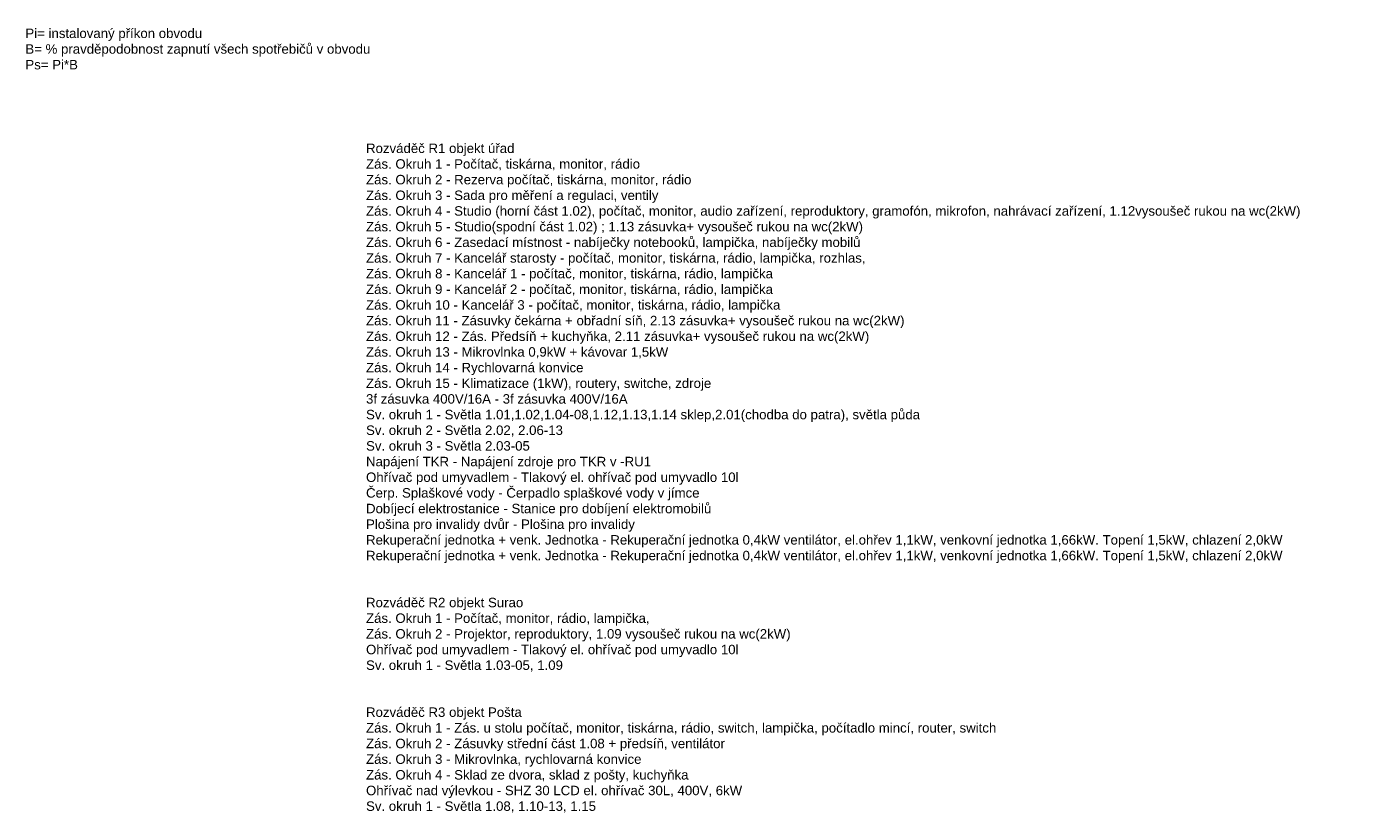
# Model space of a CAD drawing. Extents: x -12025 to 76046, y -40444 to 12.
# Tile 3 of 3: x 40784 to 76046, y -40444 to -19652. Entities that reach past the tile are written whole.
import ezdxf

# ---------------------------------------------------------------- set-up
doc = ezdxf.new("R2010")
doc.units = 0
doc.header["$MEASUREMENT"] = 0
doc.layers.add('Zakladni', color=7, linetype='Continuous')
doc.styles.add('Arial', font='txt')

msp = doc.modelspace()

# ---------------------------------------------------------------- texts
at = {"layer": 'Zakladni', "color": 7, "linetype": 'Continuous', "style": 'Arial'}
for s, p in [('Pi= instalovaný příkon obvodu', (40750, -19952)), ('B= %%% pravděpodobnost zapnutí všech spotřebičů v obvodu', (40750, -20366)), ('Ps= Pi*B ', (40750, -20780))]:
    msp.add_text(s, height=250, dxfattribs=at).set_placement(p)
at = {"layer": 'Zakladni', "color": 5, "linetype": 'Continuous', "style": 'Arial'}
for s, p in [('^I^I^I^I^I^I^I^I^I^I^I^I^I', (49750, -22577)), ('Rozváděč R1 objekt úřad^I^I^I^I^I^I^I^I^I^I^I^I^I', (49750, -22991)), ('Zás. Okruh 1 - Počítač, tiskárna, monitor, rádio', (49750, -23405)), ('Zás. Okruh 2 - Rezerva počítač, tiskárna, monitor, rádio', (49750, -23819)), ('Zás. Okruh 3 - Sada pro měření a regulaci, ventily', (49750, -24233)), ('Zás. Okruh 4 - Studio (horní část 1.02), počítač, monitor, audio zařízení, reproduktory, gramofón, mikrofon, nahrávací zařízení, 1.12vysoušeč rukou na wc(2kW)', (49750, -24647)), ('Zás. Okruh 5 - Studio(spodní část 1.02) ; 1.13 zásuvka+ vysoušeč rukou na wc(2kW)', (49750, -25061)), ('Zás. Okruh 6 - Zasedací místnost - nabíječky notebooků, lampička, nabíječky mobilů', (49750, -25475)), ('Zás. Okruh 7 - Kancelář starosty - počítač, monitor, tiskárna, rádio, lampička, rozhlas,', (49750, -25889)), ('Zás. Okruh 8 - Kancelář 1 - počítač, monitor, tiskárna, rádio, lampička', (49750, -26303)), ('Zás. Okruh 9 - Kancelář 2 - počítač, monitor, tiskárna, rádio, lampička', (49750, -26717)), ('Zás. Okruh 10 - Kancelář 3 - počítač, monitor, tiskárna, rádio, lampička', (49750, -27131)), ('Zás. Okruh 11 - Zásuvky čekárna + obřadní síň, 2.13 zásuvka+ vysoušeč rukou na wc(2kW)', (49750, -27545)), ('Zás. Okruh 12 - Zás. Předsíň + kuchyňka, 2.11 zásuvka+ vysoušeč rukou na wc(2kW)', (49750, -27959)), ('Zás. Okruh 13 - Mikrovlnka 0,9kW + kávovar 1,5kW', (49750, -28373)), ('Zás. Okruh 14 - Rychlovarná konvice', (49750, -28787)), ('Zás. Okruh 15 - Klimatizace (1kW), routery, switche, zdroje', (49750, -29201)), ('3f zásuvka 400V/16A - 3f zásuvka 400V/16A', (49750, -29615)), ('Sv. okruh 1 - Světla 1.01,1.02,1.04-08,1.12,1.13,1.14 sklep,2.01(chodba do patra), světla půda', (49750, -30029)), ('Sv. okruh 2 - Světla 2.02, 2.06-13', (49750, -30443)), ('Sv. okruh 3 - Světla 2.03-05', (49750, -30857)), ('Napájení TKR - Napájení zdroje pro TKR v -RU1', (49750, -31271)), ('Ohřívač pod umyvadlem - Tlakový el. ohřívač pod umyvadlo 10l', (49750, -31685)), ('Čerp. Splaškové vody - Čerpadlo splaškové vody v jímce', (49750, -32099)), ('Dobíjecí elektrostanice - Stanice pro dobíjení elektromobilů', (49750, -32513)), ('Plošina pro invalidy^Idvůr - Plošina pro invalidy', (49750, -32927)), ('Rekuperační jednotka + venk. Jednotka - Rekuperační jednotka 0,4kW ventilátor, el.ohřev 1,1kW, venkovní jednotka 1,66kW. Topení 1,5kW, chlazení 2,0kW', (49750, -33341)), ('Rekuperační jednotka + venk. Jednotka - Rekuperační jednotka 0,4kW ventilátor, el.ohřev 1,1kW, venkovní jednotka 1,66kW. Topení 1,5kW, chlazení 2,0kW', (49750, -33755)), ('^I^I^I^I^I^I^I^I^I^I^I^I^I', (49750, -34169)), ('^I^I^I^I^I^I^I^I^I^I^I^I^I', (49750, -34583)), ('Rozváděč R2 objekt Surao^I^I^I^I^I^I^I^I^I^I^I^I^I', (49750, -34997)), ('Zás. Okruh 1 - Počítač, monitor, rádio, lampička, ', (49750, -35411)), ('Zás. Okruh 2 - Projektor, reproduktory, 1.09 vysoušeč rukou na wc(2kW)', (49750, -35825)), ('Ohřívač pod umyvadlem - Tlakový el. ohřívač pod umyvadlo 10l', (49750, -36239)), ('Sv. okruh 1 - Světla 1.03-05, 1.09', (49750, -36653)), ('^I^I^I^I^I^I^I^I^I^I^I^I^I', (49750, -37067)), ('^I^I^I^I^I^I^I^I^I^I^I^I^I', (49750, -37481)), ('Rozváděč R3 objekt Pošta^I^I^I^I^I^I^I^I^I^I^I^I^I', (49750, -37895)), ('Zás. Okruh 1 - Zás. u stolu počítač, monitor, tiskárna, rádio, switch, lampička, počítadlo mincí, router, switch', (49750, -38309)), ('Zás. Okruh 2 - Zásuvky střední část 1.08 + předsíň, ventilátor', (49750, -38723)), ('Zás. Okruh 3 - Mikrovlnka, rychlovarná konvice', (49750, -39137)), ('Zás. Okruh 4 - Sklad ze dvora, sklad z pošty, kuchyňka', (49750, -39551)), ('Ohřívač nad výlevkou - SHZ 30 LCD el. ohřívač 30L, 400V, 6kW', (49750, -39965)), ('Sv. okruh 1 - Světla 1.08, 1.10-13, 1.15', (49750, -40379))]:
    msp.add_text(s, height=250, dxfattribs=at).set_placement(p)

doc.saveas('drawing.dxf')
